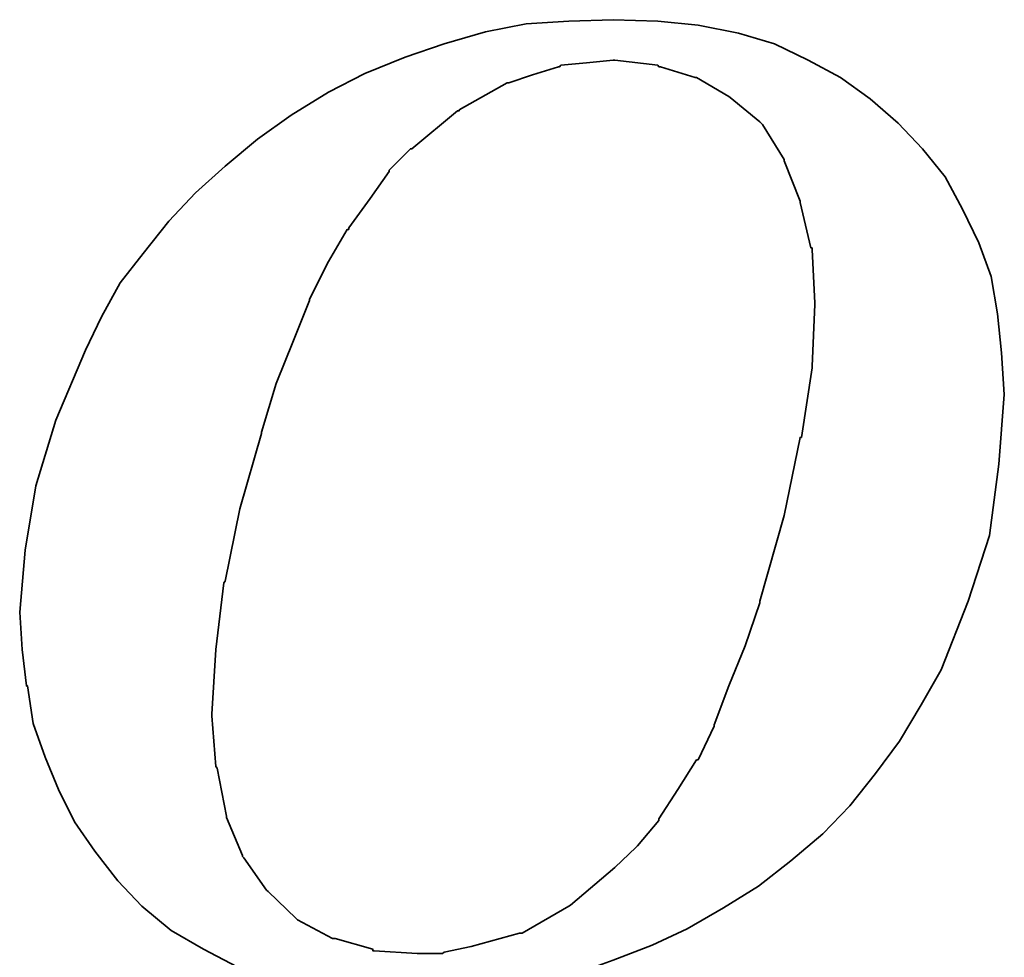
# Model space of a CAD drawing. Header units: inches. Extents: x 10 to 245, y 52 to 174.
# Tile 42 of 53: x 196.98 to 199.55, y 112.38 to 114.82. Entities that reach past the tile are written whole.
import ezdxf

# ---------------------------------------------------------------- set-up
doc = ezdxf.new("R2010")
doc.units = ezdxf.units.IN
doc.header["$LTSCALE"] = 0.1
doc.layers.add('DIM', color=4, linetype='Continuous')
doc.layers.add('layer 1', color=7, linetype='Continuous')

# ---------------------------------------------------------------- blocks, each defined once
blk = doc.blocks.new('TBI MOTION logo(完整正式版)')
at = {"layer": 'layer 1', "color": 22, "lineweight": 35}
for points, knots in [([(-11.34375, -6.98375), (-11.34375, -6.98375), (-10.91375, -7.43875), (-10.91375, -7.43875), (-10.91375, -7.43875), (-10.91375, -7.43875), (-10.38625, -7.87125), (-10.38625, -7.87125), (-10.38625, -7.87125), (-10.38625, -7.87125), (-9.81125, -8.20375), (-9.81125, -8.20375), (-9.81125, -8.20375), (-9.81125, -8.20375), (-9.21125, -8.51875), (-9.21125, -8.51875), (-9.21125, -8.51875), (-9.21125, -8.51875), (-8.51625, -8.75875), (-8.51625, -8.75875), (-8.51625, -8.75875), (-8.51625, -8.75875), (-7.77125, -8.90375), (-7.77125, -8.90375), (-7.77125, -8.90375), (-7.77125, -8.90375), (-6.97875, -8.99875), (-6.97875, -8.99875), (-6.97875, -8.99875), (-6.97875, -8.99875), (-6.14125, -9.02375), (-6.14125, -9.02375), (-6.14125, -9.02375), (-6.14125, -9.02375), (-5.37125, -8.99875), (-5.37125, -8.99875), (-5.37125, -8.99875), (-5.37125, -8.99875), (-4.65375, -8.94875), (-4.65375, -8.94875), (-4.65375, -8.94875), (-4.65375, -8.94875), (-3.93375, -8.80625), (-3.93375, -8.80625), (-3.93375, -8.80625), (-3.93375, -8.80625), (-3.21375, -8.66375), (-3.21375, -8.66375), (-3.21375, -8.66375), (-3.21375, -8.66375), (-2.49375, -8.39875), (-2.49375, -8.39875), (-2.49375, -8.39875), (-2.49375, -8.39875), (-1.79875, -8.13375), (-1.79875, -8.13375), (-1.79875, -8.13375), (-1.79875, -8.13375), (-1.17375, -7.84375), (-1.17375, -7.84375), (-1.17375, -7.84375), (-1.17375, -7.84375), (-0.52375, -7.46375), (-0.52375, -7.46375), (-0.52375, -7.46375), (-0.52375, -7.46375), (0.10124, -7.07875), (0.10124, -7.07875), (0.10124, -7.07875), (0.10124, -7.07875), (0.67625, -6.62375), (0.67625, -6.62375), (0.67625, -6.62375), (0.67625, -6.62375), (1.24874, -6.14375), (1.24874, -6.14375), (1.24874, -6.14375), (1.24874, -6.14375), (1.72874, -5.64125), (1.72874, -5.64125), (1.72874, -5.64125), (1.72874, -5.64125), (2.18624, -5.06375), (2.18624, -5.06375), (2.18624, -5.06375), (2.18624, -5.06375), (2.61625, -4.48874), (2.61625, -4.48874), (2.61625, -4.48874), (2.61625, -4.48874), (3.00125, -3.83874), (3.00125, -3.83874), (3.00125, -3.83874), (3.00125, -3.83874), (3.36124, -3.21374), (3.36124, -3.21374), (3.36124, -3.21374), (3.36124, -3.21374), (3.84374, -1.99125), (3.84374, -1.99125), (3.84374, -1.99125), (3.84374, -1.99125), (4.22625, -0.81875), (4.22625, -0.81875), (4.22625, -0.81875), (4.22625, -0.81875), (4.39125, 0.45624), (4.39125, 0.45624), (4.39125, 0.45624), (4.39125, 0.45624), (4.48874, 1.70124), (4.48874, 1.70124), (4.48874, 1.70124), (4.48874, 1.70124), (4.43874, 2.44625), (4.43874, 2.44625), (4.43874, 2.44625), (4.43874, 2.44625), (4.36874, 3.14125), (4.36874, 3.14125), (4.36874, 3.14125), (4.36874, 3.14125), (4.25125, 3.81125), (4.25125, 3.81125), (4.25125, 3.81125), (4.25125, 3.81125), (4.03124, 4.41125), (4.03124, 4.41125), (4.03124, 4.41125), (4.03124, 4.41125), (3.74374, 5.01125), (3.74374, 5.01125), (3.74374, 5.01125), (3.74374, 5.01125), (3.43124, 5.58875), (3.43124, 5.58875), (3.43124, 5.58875), (3.43124, 5.58875), (3.02625, 6.09125), (3.02625, 6.09125), (3.02625, 6.09125), (3.02625, 6.09125), (2.59374, 6.54875), (2.59374, 6.54875), (2.59374, 6.54875), (2.59374, 6.54875), (2.09124, 6.98125), (2.09124, 6.98125), (2.09124, 6.98125), (2.09124, 6.98125), (1.56124, 7.36625), (1.56124, 7.36625), (1.56124, 7.36625), (1.56124, 7.36625), (0.98624, 7.67625), (0.98624, 7.67625), (0.98624, 7.67625), (0.98624, 7.67625), (0.38624, 7.96375), (0.38624, 7.96375), (0.38624, 7.96375), (0.38624, 7.96375), (-0.25875, 8.15625), (-0.25875, 8.15625), (-0.25875, 8.15625), (-0.25875, 8.15625), (-0.98125, 8.30125), (-0.98125, 8.30125), (-0.98125, 8.30125), (-0.98125, 8.30125), (-1.70124, 8.37125), (-1.70124, 8.37125), (-1.70124, 8.37125), (-1.70124, 8.37125), (-2.49375, 8.39624), (-2.49375, 8.39624), (-2.49375, 8.39624), (-2.49375, 8.39624), (-3.28625, 8.37125), (-3.28625, 8.37125), (-3.28625, 8.37125), (-3.28625, 8.37125), (-4.05125, 8.32125), (-4.05125, 8.32125), (-4.05125, 8.32125), (-4.05125, 8.32125), (-4.77375, 8.18125), (-4.77375, 8.18125), (-4.77375, 8.18125), (-4.77375, 8.18125), (-5.51625, 7.96375), (-5.51625, 7.96375), (-5.51625, 7.96375), (-5.51625, 7.96375), (-6.21125, 7.72625), (-6.21125, 7.72625), (-6.21125, 7.72625), (-6.21125, 7.72625), (-6.92875, 7.43625), (-6.92875, 7.43625), (-6.92875, 7.43625), (-6.92875, 7.43625), (-7.57875, 7.10125), (-7.57875, 7.10125), (-7.57875, 7.10125), (-7.57875, 7.10125), (-8.24875, 6.69125), (-8.24875, 6.69125), (-8.24875, 6.69125), (-8.24875, 6.69125), (-8.84875, 6.26125), (-8.84875, 6.26125), (-8.84875, 6.26125), (-8.84875, 6.26125), (-9.42625, 5.78125), (-9.42625, 5.78125), (-9.42625, 5.78125), (-9.42625, 5.78125), (-9.95375, 5.30125), (-9.95375, 5.30125), (-9.95375, 5.30125), (-9.95375, 5.30125), (-10.43375, 4.79624), (-10.43375, 4.79624), (-10.43375, 4.79624), (-10.43375, 4.79624), (-10.88875, 4.22125), (-10.88875, 4.22125), (-10.88875, 4.22125), (-10.88875, 4.22125), (-11.29875, 3.69375), (-11.29875, 3.69375), (-11.29875, 3.69375), (-11.29875, 3.69375), (-11.63375, 3.09125), (-11.63375, 3.09125), (-11.63375, 3.09125), (-11.63375, 3.09125), (-11.91875, 2.49625), (-11.91875, 2.49625), (-11.91875, 2.49625), (-11.91875, 2.49625), (-12.44875, 1.24625), (-12.44875, 1.24625), (-12.44875, 1.24625), (-12.44875, 1.24625), (-12.80875, 0.06874), (-12.80875, 0.06874), (-12.80875, 0.06874), (-12.80875, 0.06874), (-12.99875, -1.07875), (-12.99875, -1.07875), (-12.99875, -1.07875), (-12.99875, -1.07875), (-13.09375, -2.18375), (-13.09375, -2.18375), (-13.09375, -2.18375), (-13.09375, -2.18375), (-13.04875, -2.85375), (-13.04875, -2.85375), (-13.04875, -2.85375), (-13.04875, -2.85375), (-12.97375, -3.50375), (-12.97375, -3.50375), (-12.97375, -3.50375), (-12.97375, -3.50375), (-12.95375, -3.50375), (-12.95375, -3.50375), (-12.95375, -3.50375), (-12.95375, -3.50375), (-12.85375, -4.17375), (-12.85375, -4.17375), (-12.85375, -4.17375), (-12.85375, -4.17375), (-12.63875, -4.77624), (-12.63875, -4.77624), (-12.63875, -4.77624), (-12.63875, -4.77624), (-12.39875, -5.35125), (-12.39875, -5.35125), (-12.39875, -5.35125), (-12.39875, -5.35125), (-12.11375, -5.92875), (-12.11375, -5.92875), (-12.11375, -5.92875), (-12.11375, -5.92875), (-11.75375, -6.45375), (-11.75375, -6.45375), (-11.75375, -6.45375), (-11.75375, -6.45375), (-11.34375, -6.98375), (-11.34375, -6.98375)], [0, 0, 0, 0, 0.01369863, 0.01369863, 0.01369863, 0.01369863, 0.02739726, 0.02739726, 0.02739726, 0.02739726, 0.04109589, 0.04109589, 0.04109589, 0.04109589, 0.05479452, 0.05479452, 0.05479452, 0.05479452, 0.06849315, 0.06849315, 0.06849315, 0.06849315, 0.08219178, 0.08219178, 0.08219178, 0.08219178, 0.09589041, 0.09589041, 0.09589041, 0.09589041, 0.10958904, 0.10958904, 0.10958904, 0.10958904, 0.12328767, 0.12328767, 0.12328767, 0.12328767, 0.1369863, 0.1369863, 0.1369863, 0.1369863, 0.15068493, 0.15068493, 0.15068493, 0.15068493, 0.16438356, 0.16438356, 0.16438356, 0.16438356, 0.17808219, 0.17808219, 0.17808219, 0.17808219, 0.19178082, 0.19178082, 0.19178082, 0.19178082, 0.20547945, 0.20547945, 0.20547945, 0.20547945, 0.21917808, 0.21917808, 0.21917808, 0.21917808, 0.23287671, 0.23287671, 0.23287671, 0.23287671, 0.24657534, 0.24657534, 0.24657534, 0.24657534, 0.26027397, 0.26027397, 0.26027397, 0.26027397, 0.2739726, 0.2739726, 0.2739726, 0.2739726, 0.28767123, 0.28767123, 0.28767123, 0.28767123, 0.30136986, 0.30136986, 0.30136986, 0.30136986, 0.31506849, 0.31506849, 0.31506849, 0.31506849, 0.32876712, 0.32876712, 0.32876712, 0.32876712, 0.34246575, 0.34246575, 0.34246575, 0.34246575, 0.35616438, 0.35616438, 0.35616438, 0.35616438, 0.36986301, 0.36986301, 0.36986301, 0.36986301, 0.38356164, 0.38356164, 0.38356164, 0.38356164, 0.39726027, 0.39726027, 0.39726027, 0.39726027, 0.4109589, 0.4109589, 0.4109589, 0.4109589, 0.42465753, 0.42465753, 0.42465753, 0.42465753, 0.43835616, 0.43835616, 0.43835616, 0.43835616, 0.45205479, 0.45205479, 0.45205479, 0.45205479, 0.46575342, 0.46575342, 0.46575342, 0.46575342, 0.47945205, 0.47945205, 0.47945205, 0.47945205, 0.49315068, 0.49315068, 0.49315068, 0.49315068, 0.50684932, 0.50684932, 0.50684932, 0.50684932, 0.52054795, 0.52054795, 0.52054795, 0.52054795, 0.53424658, 0.53424658, 0.53424658, 0.53424658, 0.54794521, 0.54794521, 0.54794521, 0.54794521, 0.56164384, 0.56164384, 0.56164384, 0.56164384, 0.57534247, 0.57534247, 0.57534247, 0.57534247, 0.5890411, 0.5890411, 0.5890411, 0.5890411, 0.60273973, 0.60273973, 0.60273973, 0.60273973, 0.61643836, 0.61643836, 0.61643836, 0.61643836, 0.63013699, 0.63013699, 0.63013699, 0.63013699, 0.64383562, 0.64383562, 0.64383562, 0.64383562, 0.65753425, 0.65753425, 0.65753425, 0.65753425, 0.67123288, 0.67123288, 0.67123288, 0.67123288, 0.68493151, 0.68493151, 0.68493151, 0.68493151, 0.69863014, 0.69863014, 0.69863014, 0.69863014, 0.71232877, 0.71232877, 0.71232877, 0.71232877, 0.7260274, 0.7260274, 0.7260274, 0.7260274, 0.73972603, 0.73972603, 0.73972603, 0.73972603, 0.75342466, 0.75342466, 0.75342466, 0.75342466, 0.76712329, 0.76712329, 0.76712329, 0.76712329, 0.78082192, 0.78082192, 0.78082192, 0.78082192, 0.79452055, 0.79452055, 0.79452055, 0.79452055, 0.80821918, 0.80821918, 0.80821918, 0.80821918, 0.82191781, 0.82191781, 0.82191781, 0.82191781, 0.83561644, 0.83561644, 0.83561644, 0.83561644, 0.84931507, 0.84931507, 0.84931507, 0.84931507, 0.8630137, 0.8630137, 0.8630137, 0.8630137, 0.87671233, 0.87671233, 0.87671233, 0.87671233, 0.89041096, 0.89041096, 0.89041096, 0.89041096, 0.90410959, 0.90410959, 0.90410959, 0.90410959, 0.91780822, 0.91780822, 0.91780822, 0.91780822, 0.93150685, 0.93150685, 0.93150685, 0.93150685, 0.94520548, 0.94520548, 0.94520548, 0.94520548, 0.95890411, 0.95890411, 0.95890411, 0.95890411, 0.97260274, 0.97260274, 0.97260274, 0.97260274, 0.98630137, 0.98630137, 0.98630137, 0.98630137, 1, 1, 1, 1]), ([(-8.77875, 1.03124), (-8.77875, 1.03124), (-8.51625, 1.89625), (-8.51625, 1.89625), (-8.51625, 1.89625), (-8.51625, 1.89625), (-8.20375, 2.66375), (-8.20375, 2.66375), (-8.20375, 2.66375), (-8.20375, 2.66375), (-7.91625, 3.38125), (-7.91625, 3.38125), (-7.91625, 3.38125), (-7.91625, 3.38125), (-7.91625, 3.40624), (-7.91625, 3.40624), (-7.91625, 3.40624), (-7.91625, 3.40624), (-7.57875, 4.07624), (-7.57875, 4.07624), (-7.57875, 4.07624), (-7.57875, 4.07624), (-7.24375, 4.65125), (-7.24375, 4.65125), (-7.24375, 4.65125), (-7.24375, 4.65125), (-7.21875, 4.65125), (-7.21875, 4.65125), (-7.21875, 4.65125), (-7.21875, 4.65125), (-7.21875, 4.67624), (-7.21875, 4.67624), (-7.21875, 4.67624), (-7.21875, 4.67624), (-6.83625, 5.20375), (-6.83625, 5.20375), (-6.83625, 5.20375), (-6.83625, 5.20375), (-6.49875, 5.68625), (-6.49875, 5.68625), (-6.49875, 5.68625), (-6.49875, 5.68625), (-6.49875, 5.70625), (-6.49875, 5.70625), (-6.49875, 5.70625), (-6.49875, 5.70625), (-6.11625, 6.09125), (-6.11625, 6.09125), (-6.11625, 6.09125), (-6.11625, 6.09125), (-6.09125, 6.09125), (-6.09125, 6.09125), (-6.09125, 6.09125), (-6.09125, 6.09125), (-5.27375, 6.76625), (-5.27375, 6.76625), (-5.27375, 6.76625), (-5.27375, 6.76625), (-5.24875, 6.76625), (-5.24875, 6.76625), (-5.24875, 6.76625), (-5.24875, 6.76625), (-5.24875, 6.78625), (-5.24875, 6.78625), (-5.24875, 6.78625), (-5.24875, 6.78625), (-4.38875, 7.26624), (-4.38875, 7.26624), (-4.38875, 7.26624), (-4.38875, 7.26624), (-4.36125, 7.26624), (-4.36125, 7.26624), (-4.36125, 7.26624), (-4.36125, 7.26624), (-3.93375, 7.41125), (-3.93375, 7.41125), (-3.93375, 7.41125), (-3.93375, 7.41125), (-3.47375, 7.55625), (-3.47375, 7.55625), (-3.47375, 7.55625), (-3.47375, 7.55625), (-3.45375, 7.55625), (-3.45375, 7.55625), (-3.45375, 7.55625), (-3.45375, 7.55625), (-3.42875, 7.58124), (-3.42875, 7.58124), (-3.42875, 7.58124), (-3.42875, 7.58124), (-2.97375, 7.62625), (-2.97375, 7.62625), (-2.97375, 7.62625), (-2.97375, 7.62625), (-2.49375, 7.67625), (-2.49375, 7.67625), (-2.49375, 7.67625), (-2.49375, 7.67625), (-2.46875, 7.67625), (-2.46875, 7.67625), (-2.46875, 7.67625), (-2.46875, 7.67625), (-1.70124, 7.58124), (-1.70124, 7.58124), (-1.70124, 7.58124), (-1.70124, 7.58124), (-1.67875, 7.55625), (-1.67875, 7.55625), (-1.67875, 7.55625), (-1.67875, 7.55625), (-1.65375, 7.55625), (-1.65375, 7.55625), (-1.65375, 7.55625), (-1.65375, 7.55625), (-1.03125, 7.36625), (-1.03125, 7.36625), (-1.03125, 7.36625), (-1.03125, 7.36625), (-1.00625, 7.36625), (-1.00625, 7.36625), (-1.00625, 7.36625), (-1.00625, 7.36625), (-0.43124, 7.02624), (-0.43124, 7.02624), (-0.43124, 7.02624), (-0.43124, 7.02624), (-0.40625, 7.00624), (-0.40625, 7.00624), (-0.40625, 7.00624), (-0.40625, 7.00624), (0.12124, 6.57124), (0.12124, 6.57124), (0.12124, 6.57124), (0.12124, 6.57124), (0.14624, 6.54875), (0.14624, 6.54875), (0.14624, 6.54875), (0.14624, 6.54875), (0.17124, 6.52375), (0.17124, 6.52375), (0.17124, 6.52375), (0.17124, 6.52375), (0.55625, 5.89875), (0.55625, 5.89875), (0.55625, 5.89875), (0.55625, 5.89875), (0.55625, 5.87625), (0.55625, 5.87625), (0.55625, 5.87625), (0.55625, 5.87625), (0.84124, 5.15625), (0.84124, 5.15625), (0.84124, 5.15625), (0.84124, 5.15625), (0.84124, 5.13125), (0.84124, 5.13125), (0.84124, 5.13125), (0.84124, 5.13125), (1.03624, 4.31875), (1.03624, 4.31875), (1.03624, 4.31875), (1.03624, 4.31875), (1.05624, 4.31875), (1.05624, 4.31875), (1.05624, 4.31875), (1.05624, 4.31875), (1.05624, 4.29125), (1.05624, 4.29125), (1.05624, 4.29125), (1.05624, 4.29125), (1.10625, 3.33125), (1.10625, 3.33125), (1.10625, 3.33125), (1.10625, 3.33125), (1.10625, 3.30875), (1.10625, 3.30875), (1.10625, 3.30875), (1.10625, 3.30875), (1.05624, 2.20624), (1.05624, 2.20624), (1.05624, 2.20624), (1.05624, 2.20624), (1.05624, 2.18124), (1.05624, 2.18124), (1.05624, 2.18124), (1.05624, 2.18124), (0.86624, 0.93624), (0.86624, 0.93624), (0.86624, 0.93624), (0.86624, 0.93624), (0.84124, 0.93624), (0.84124, 0.93624), (0.84124, 0.93624), (0.84124, 0.93624), (0.55625, -0.45874), (0.55625, -0.45874), (0.55625, -0.45874), (0.55625, -0.45874), (0.12124, -1.99125), (0.12124, -1.99125), (0.12124, -1.99125), (0.12124, -1.99125), (0.12124, -2.01874), (0.12124, -2.01874), (0.12124, -2.01874), (0.12124, -2.01874), (-0.13874, -2.78375), (-0.13874, -2.78375), (-0.13874, -2.78375), (-0.13874, -2.78375), (-0.43124, -3.50375), (-0.43124, -3.50375), (-0.43124, -3.50375), (-0.43124, -3.50375), (-0.69375, -4.19875), (-0.69375, -4.19875), (-0.69375, -4.19875), (-0.69375, -4.19875), (-0.69375, -4.22375), (-0.69375, -4.22375), (-0.69375, -4.22375), (-0.69375, -4.22375), (-0.98125, -4.82374), (-0.98125, -4.82374), (-0.98125, -4.82374), (-0.98125, -4.82374), (-1.00625, -4.82374), (-1.00625, -4.82374), (-1.00625, -4.82374), (-1.00625, -4.82374), (-1.33875, -5.35125), (-1.33875, -5.35125), (-1.33875, -5.35125), (-1.33875, -5.35125), (-1.67875, -5.87875), (-1.67875, -5.87875), (-1.67875, -5.87875), (-1.67875, -5.87875), (-1.67875, -5.90375), (-1.67875, -5.90375), (-1.67875, -5.90375), (-1.67875, -5.90375), (-2.05875, -6.35875), (-2.05875, -6.35875), (-2.05875, -6.35875), (-2.05875, -6.35875), (-2.08375, -6.38375), (-2.08375, -6.38375), (-2.08375, -6.38375), (-2.08375, -6.38375), (-2.46875, -6.74375), (-2.46875, -6.74375), (-2.46875, -6.74375), (-2.46875, -6.74375), (-3.25875, -7.41625), (-3.25875, -7.41625), (-3.25875, -7.41625), (-3.25875, -7.41625), (-3.28625, -7.43875), (-3.28625, -7.43875), (-3.28625, -7.43875), (-3.28625, -7.43875), (-4.12375, -7.91875), (-4.12375, -7.91875), (-4.12375, -7.91875), (-4.12375, -7.91875), (-4.14875, -7.91875), (-4.14875, -7.91875), (-4.14875, -7.91875), (-4.14875, -7.91875), (-4.17125, -7.91875), (-4.17125, -7.91875), (-4.17125, -7.91875), (-4.17125, -7.91875), (-5.03375, -8.15875), (-5.03375, -8.15875), (-5.03375, -8.15875), (-5.03375, -8.15875), (-5.51625, -8.25625), (-5.51625, -8.25625), (-5.51625, -8.25625), (-5.51625, -8.25625), (-5.54125, -8.27875), (-5.54125, -8.27875), (-5.54125, -8.27875), (-5.54125, -8.27875), (-5.56375, -8.27875), (-5.56375, -8.27875), (-5.56375, -8.27875), (-5.56375, -8.27875), (-5.99625, -8.27875), (-5.99625, -8.27875), (-5.99625, -8.27875), (-5.99625, -8.27875), (-6.76375, -8.23125), (-6.76375, -8.23125), (-6.76375, -8.23125), (-6.76375, -8.23125), (-6.78875, -8.23125), (-6.78875, -8.23125), (-6.78875, -8.23125), (-6.78875, -8.23125), (-6.78875, -8.20375), (-6.78875, -8.20375), (-6.78875, -8.20375), (-6.78875, -8.20375), (-7.45875, -8.01375), (-7.45875, -8.01375), (-7.45875, -8.01375), (-7.45875, -8.01375), (-7.48375, -8.01375), (-7.48375, -8.01375), (-7.48375, -8.01375), (-7.48375, -8.01375), (-7.50875, -8.01375), (-7.50875, -8.01375), (-7.50875, -8.01375), (-7.50875, -8.01375), (-8.13125, -7.67875), (-8.13125, -7.67875), (-8.13125, -7.67875), (-8.13125, -7.67875), (-8.15625, -7.65375), (-8.15625, -7.65375), (-8.15625, -7.65375), (-8.15625, -7.65375), (-8.65875, -7.17375), (-8.65875, -7.17375), (-8.65875, -7.17375), (-8.65875, -7.17375), (-8.68375, -7.14875), (-8.68375, -7.14875), (-8.68375, -7.14875), (-8.68375, -7.14875), (-9.08875, -6.57375), (-9.08875, -6.57375), (-9.08875, -6.57375), (-9.08875, -6.57375), (-9.11375, -6.54875), (-9.11375, -6.54875), (-9.11375, -6.54875), (-9.11375, -6.54875), (-9.11375, -6.52875), (-9.11375, -6.52875), (-9.11375, -6.52875), (-9.11375, -6.52875), (-9.40375, -5.85375), (-9.40375, -5.85375), (-9.40375, -5.85375), (-9.40375, -5.85375), (-9.40375, -5.82875), (-9.40375, -5.82875), (-9.40375, -5.82875), (-9.40375, -5.82875), (-9.56875, -4.96875), (-9.56875, -4.96875), (-9.56875, -4.96875), (-9.56875, -4.96875), (-9.59375, -4.94375), (-9.59375, -4.94375), (-9.59375, -4.94375), (-9.59375, -4.94375), (-9.66375, -4.03375), (-9.66375, -4.03375), (-9.66375, -4.03375), (-9.66375, -4.03375), (-9.66375, -4.00875), (-9.66375, -4.00875), (-9.66375, -4.00875), (-9.66375, -4.00875), (-9.59375, -2.85375), (-9.59375, -2.85375), (-9.59375, -2.85375), (-9.59375, -2.85375), (-9.45125, -1.65875), (-9.45125, -1.65875), (-9.45125, -1.65875), (-9.45125, -1.65875), (-9.42625, -1.63375), (-9.42625, -1.63375), (-9.42625, -1.63375), (-9.42625, -1.63375), (-9.16125, -0.33875), (-9.16125, -0.33875), (-9.16125, -0.33875), (-9.16125, -0.33875), (-8.77875, 1.00624), (-8.77875, 1.00624), (-8.77875, 1.00624), (-8.77875, 1.00624), (-8.77875, 1.03124), (-8.77875, 1.03124)], [0, 0, 0, 0, 0.01020408, 0.01020408, 0.01020408, 0.01020408, 0.02040816, 0.02040816, 0.02040816, 0.02040816, 0.03061224, 0.03061224, 0.03061224, 0.03061224, 0.04081633, 0.04081633, 0.04081633, 0.04081633, 0.05102041, 0.05102041, 0.05102041, 0.05102041, 0.06122449, 0.06122449, 0.06122449, 0.06122449, 0.07142857, 0.07142857, 0.07142857, 0.07142857, 0.08163265, 0.08163265, 0.08163265, 0.08163265, 0.09183673, 0.09183673, 0.09183673, 0.09183673, 0.10204082, 0.10204082, 0.10204082, 0.10204082, 0.1122449, 0.1122449, 0.1122449, 0.1122449, 0.12244898, 0.12244898, 0.12244898, 0.12244898, 0.13265306, 0.13265306, 0.13265306, 0.13265306, 0.14285714, 0.14285714, 0.14285714, 0.14285714, 0.15306122, 0.15306122, 0.15306122, 0.15306122, 0.16326531, 0.16326531, 0.16326531, 0.16326531, 0.17346939, 0.17346939, 0.17346939, 0.17346939, 0.18367347, 0.18367347, 0.18367347, 0.18367347, 0.19387755, 0.19387755, 0.19387755, 0.19387755, 0.20408163, 0.20408163, 0.20408163, 0.20408163, 0.21428571, 0.21428571, 0.21428571, 0.21428571, 0.2244898, 0.2244898, 0.2244898, 0.2244898, 0.23469388, 0.23469388, 0.23469388, 0.23469388, 0.24489796, 0.24489796, 0.24489796, 0.24489796, 0.25510204, 0.25510204, 0.25510204, 0.25510204, 0.26530612, 0.26530612, 0.26530612, 0.26530612, 0.2755102, 0.2755102, 0.2755102, 0.2755102, 0.28571429, 0.28571429, 0.28571429, 0.28571429, 0.29591837, 0.29591837, 0.29591837, 0.29591837, 0.30612245, 0.30612245, 0.30612245, 0.30612245, 0.31632653, 0.31632653, 0.31632653, 0.31632653, 0.32653061, 0.32653061, 0.32653061, 0.32653061, 0.33673469, 0.33673469, 0.33673469, 0.33673469, 0.34693878, 0.34693878, 0.34693878, 0.34693878, 0.35714286, 0.35714286, 0.35714286, 0.35714286, 0.36734694, 0.36734694, 0.36734694, 0.36734694, 0.37755102, 0.37755102, 0.37755102, 0.37755102, 0.3877551, 0.3877551, 0.3877551, 0.3877551, 0.39795918, 0.39795918, 0.39795918, 0.39795918, 0.40816327, 0.40816327, 0.40816327, 0.40816327, 0.41836735, 0.41836735, 0.41836735, 0.41836735, 0.42857143, 0.42857143, 0.42857143, 0.42857143, 0.43877551, 0.43877551, 0.43877551, 0.43877551, 0.44897959, 0.44897959, 0.44897959, 0.44897959, 0.45918367, 0.45918367, 0.45918367, 0.45918367, 0.46938776, 0.46938776, 0.46938776, 0.46938776, 0.47959184, 0.47959184, 0.47959184, 0.47959184, 0.48979592, 0.48979592, 0.48979592, 0.48979592, 0.5, 0.5, 0.5, 0.5, 0.51020408, 0.51020408, 0.51020408, 0.51020408, 0.52040816, 0.52040816, 0.52040816, 0.52040816, 0.53061224, 0.53061224, 0.53061224, 0.53061224, 0.54081633, 0.54081633, 0.54081633, 0.54081633, 0.55102041, 0.55102041, 0.55102041, 0.55102041, 0.56122449, 0.56122449, 0.56122449, 0.56122449, 0.57142857, 0.57142857, 0.57142857, 0.57142857, 0.58163265, 0.58163265, 0.58163265, 0.58163265, 0.59183673, 0.59183673, 0.59183673, 0.59183673, 0.60204082, 0.60204082, 0.60204082, 0.60204082, 0.6122449, 0.6122449, 0.6122449, 0.6122449, 0.62244898, 0.62244898, 0.62244898, 0.62244898, 0.63265306, 0.63265306, 0.63265306, 0.63265306, 0.64285714, 0.64285714, 0.64285714, 0.64285714, 0.65306122, 0.65306122, 0.65306122, 0.65306122, 0.66326531, 0.66326531, 0.66326531, 0.66326531, 0.67346939, 0.67346939, 0.67346939, 0.67346939, 0.68367347, 0.68367347, 0.68367347, 0.68367347, 0.69387755, 0.69387755, 0.69387755, 0.69387755, 0.70408163, 0.70408163, 0.70408163, 0.70408163, 0.71428571, 0.71428571, 0.71428571, 0.71428571, 0.7244898, 0.7244898, 0.7244898, 0.7244898, 0.73469388, 0.73469388, 0.73469388, 0.73469388, 0.74489796, 0.74489796, 0.74489796, 0.74489796, 0.75510204, 0.75510204, 0.75510204, 0.75510204, 0.76530612, 0.76530612, 0.76530612, 0.76530612, 0.7755102, 0.7755102, 0.7755102, 0.7755102, 0.78571429, 0.78571429, 0.78571429, 0.78571429, 0.79591837, 0.79591837, 0.79591837, 0.79591837, 0.80612245, 0.80612245, 0.80612245, 0.80612245, 0.81632653, 0.81632653, 0.81632653, 0.81632653, 0.82653061, 0.82653061, 0.82653061, 0.82653061, 0.83673469, 0.83673469, 0.83673469, 0.83673469, 0.84693878, 0.84693878, 0.84693878, 0.84693878, 0.85714286, 0.85714286, 0.85714286, 0.85714286, 0.86734694, 0.86734694, 0.86734694, 0.86734694, 0.87755102, 0.87755102, 0.87755102, 0.87755102, 0.8877551, 0.8877551, 0.8877551, 0.8877551, 0.89795918, 0.89795918, 0.89795918, 0.89795918, 0.90816327, 0.90816327, 0.90816327, 0.90816327, 0.91836735, 0.91836735, 0.91836735, 0.91836735, 0.92857143, 0.92857143, 0.92857143, 0.92857143, 0.93877551, 0.93877551, 0.93877551, 0.93877551, 0.94897959, 0.94897959, 0.94897959, 0.94897959, 0.95918367, 0.95918367, 0.95918367, 0.95918367, 0.96938776, 0.96938776, 0.96938776, 0.96938776, 0.97959184, 0.97959184, 0.97959184, 0.97959184, 0.98979592, 0.98979592, 0.98979592, 0.98979592, 1, 1, 1, 1])]:
    blk.add_open_spline(points, degree=3, knots=knots, dxfattribs=at)

msp = doc.modelspace()

# ---------------------------------------------------------------- block references
at = {"layer": 'DIM', "xscale": 0.1462860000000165, "yscale": 0.1462859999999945, "zscale": 0.146286}
msp.add_blockref('TBI MOTION logo(完整正式版)', (198.8961, 113.5966), dxfattribs=at)

doc.saveas('drawing.dxf')
